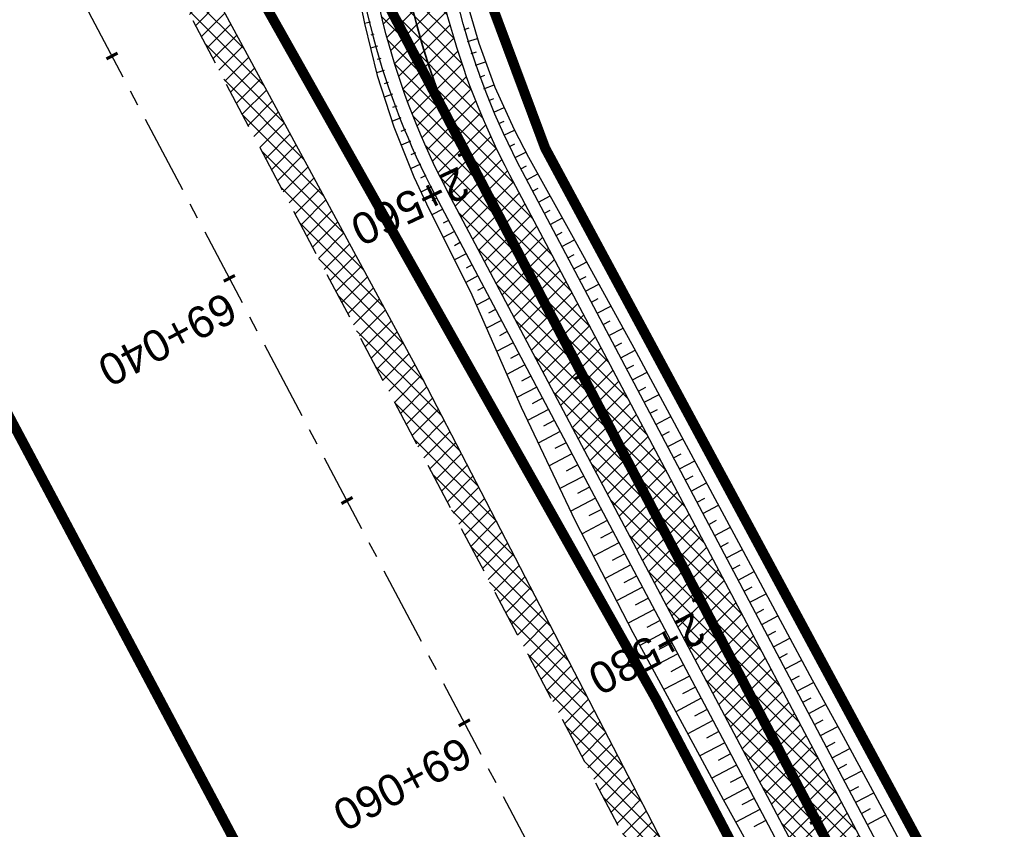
# Model space of a CAD drawing. Header units: metres. Extents: x 7529682 to 7533751, y 5721195 to 5727842.
# Tile 71 of 179: x 7530892 to 7530931, y 5725512 to 5725544. Entities that reach past the tile are written whole.
import ezdxf

# ---------------------------------------------------------------- set-up
doc = ezdxf.new("R2010")
doc.units = ezdxf.units.M
for name, pattern in [('817-dzialki-09-05-04$0$HIDDEN', [0.375, 0.25, -0.125]), ('ACAD_ISO05W100', [33, 24, -3, 0, -3, 0, -3]), ('CENTER', [50.8, 31.75, -6.35, 6.35, -6.35]), ('CENTER2', [28.575, 19.05, -3.175, 3.175, -3.175]), ('HIDDEN', [9.525, 6.35, -3.175])]:
    doc.linetypes.add(name, pattern=pattern)
for name, color, linetype in [('C-DROGI-SYTUACJA', 7, 'Continuous'), ('C-DROGI-SYTUACJA-ETYKIETY', 7, 'Continuous'), ('D-hatch-pobocza', 131, 'Continuous'), ('D-pobocza', 60, 'Continuous'), ('D-rowy', 160, 'Continuous'), ('D-skarpa', 2, 'Continuous'), ('D-skarpa-kreskowanie', 2, 'Continuous')]:
    doc.layers.add(name, color=color, linetype=linetype)
for name, color, linetype, lineweight, true_color in [('D-ewidencja-numery', 7, 'Continuous', 50, 0x40ff00), ('D-hatch-ciag-pieszo-rowerowy', 7, 'Continuous', 13, 0xff9f80), ('D-LR-etap-III', 7, '817-dzialki-09-05-04$0$HIDDEN', 50, 0x00008f)]:
    doc.layers.add(name, color=color, linetype=linetype, lineweight=lineweight, true_color=true_color)
for name, color, linetype, lineweight in [('D-krawędzie', 3, 'Continuous', 30), ('D-obrzeża', 2, 'Continuous', 30), ('D-oś', 10, 'CENTER', 30), ('D-pas-drogowy', 7, 'ACAD_ISO05W100', 50)]:
    doc.layers.add(name, color=color, linetype=linetype, lineweight=lineweight)
doc.layers.add('poprzeczki', color=7, linetype='Continuous', true_color=0x0000c7)
doc.styles.get("Standard").update_dxf_attribs({"font": 'arial.ttf'})
pattern_1 = [(45, (0, 0), (-0.33675960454, 0.33675960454), []), (135, (0, 0), (-0.33675960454, -0.33675960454), [])]

# ---------------------------------------------------------------- blocks, each defined once
blk = doc.blocks.new('AeccTickLine')
at = {"color": 0, "linetype": 'ByBlock', "lineweight": -2}
blk.add_line((0, 1), (0, -1), dxfattribs=at)

msp = doc.modelspace()

# ---------------------------------------------------------------- hatches: boundary and pattern name
at = {"layer": 'D-hatch-ciag-pieszo-rowerowy'}
h = msp.add_hatch(dxfattribs=at)
h.set_pattern_fill('ANSI37', color=256, scale=0.15, style=0)
h.set_pattern_definition(pattern_1)
h.paths.add_polyline_path([(7530908.012, 5725550.564), (7530907.843, 5725555.506, 0.112773), (7530906.702, 5725559.812), (7530903.597, 5725565.724, -0.119345), (7530903.024, 5725568.007), (7530902.99, 5725572.112), (7530902.831, 5725572.036), (7530899.665, 5725570.523), (7530904.4, 5725561.506, -0.112773), (7530906.681, 5725552.894), (7530906.773, 5725550.234, 0.113466), (7530910.233, 5725537.244), (7530924.386, 5725510.469), (7530927.177, 5725505.157), (7530928.436, 5725505.448), (7530925.491, 5725511.052), (7530911.472, 5725537.574, -0.113466)])
h.paths.add_polyline_path([(7530906.773, 5725550.234), (7530906.681, 5725552.894, 0.112773), (7530904.4, 5725561.506), (7530899.665, 5725570.523), (7530898.537, 5725569.984), (7530903.161, 5725561.178, -0.112773), (7530905.442, 5725552.566), (7530905.533, 5725549.904, 0.113466), (7530908.993, 5725536.913), (7530923.28, 5725509.886), (7530925.918, 5725504.866), (7530927.177, 5725505.157), (7530924.386, 5725510.469), (7530910.233, 5725537.244, -0.113466)])
at = {"layer": 'D-hatch-pobocza'}
h = msp.add_hatch(dxfattribs=at)
h.set_pattern_fill('ANSI37', color=256, scale=0.15, style=0)
h.set_pattern_definition(pattern_1)
h.paths.add_polyline_path([(7531057.01, 5725246.72), (7531044.19, 5725271.11), (7531030.97, 5725296.42), (7531019.37, 5725318.31), (7531007.54, 5725340.71), (7530994.47, 5725365.47), (7530982.58, 5725387.65), (7530971.81, 5725408.22), (7530959.96, 5725430.76), (7530944.54, 5725460.14), (7530935.92, 5725477.07), (7530923.1, 5725500.31), (7530908, 5725529.49), (7530889.658, 5725563.375), (7530889.586, 5725561.257), (7530918.172, 5725507.178), (7530950.163, 5725446.305), (7530993.419, 5725364.265), (7531022.766, 5725308.719), (7531053.81, 5725249.872), (7531081.166, 5725197.875), (7531103.902, 5725154.541), (7531128.123, 5725108.448), (7531149.321, 5725068.209), (7531151.44, 5725067.36), (7531152.004, 5725067.286), (7531141.2, 5725086.69), (7531129.87, 5725108.78), (7531118.46, 5725130.11), (7531107.39, 5725151.39), (7531095.36, 5725174.01), (7531083.61, 5725196.49), (7531071.56, 5725218.8)])

# ---------------------------------------------------------------- linework, layer by layer
at = {"layer": 'C-DROGI-SYTUACJA', "color": 10, "linetype": 'CENTER2', "lineweight": 35, "ltscale": 0.2}
msp.add_lwpolyline([(7530894.636, 5725580.102), (7530904.4, 5725561.506, -0.112773), (7530906.681, 5725552.894), (7530906.773, 5725550.234, 0.113466), (7530910.233, 5725537.244), (7530924.386, 5725510.469), (7530956.378, 5725449.593), (7530999.633, 5725367.556), (7531020.53, 5725328.004, 0.004067), (7531022.845, 5725323.708), (7531022.845, 5725323.708), (7531032.808, 5725305.571, -0.004228)], format="xyb", dxfattribs=at)
at = {"layer": 'D-ewidencja-numery', "color": 12, "ltscale": 15, "true_color": 0xc70000}
msp.add_lwpolyline([(7530900.952, 5725579.946), (7530904.81, 5725571.977), (7530903.682, 5725568.566), (7530908.901, 5725558.845), (7530910.252, 5725545.672), (7530912.873, 5725538.646), (7530945.278, 5725478.464), (7530959.692, 5725450.246), (7531002.827, 5725368.192), (7531044.704, 5725290.314), (7531064.099, 5725253.213), (7531083.01, 5725216.678), (7531113.013, 5725158.466), (7531137.364, 5725113.071), (7531150.831, 5725086.712), (7531159.746, 5725076.641), (7531166.31, 5725074.58), (7531172.29, 5725062.58)], dxfattribs=at)
at = {"layer": 'D-krawędzie', "linetype": 'HIDDEN', "ltscale": 0.3, "flags": 128}
msp.add_lwpolyline([(7530572.01, 5726166.06), (7530620.381, 5726072.761), (7530641.555, 5726032.008), (7530660.961, 5725995.07), (7530689.128, 5725941.54), (7530707.336, 5725907.032), (7530725.256, 5725873.093), (7530743.97, 5725837.654), (7530770.527, 5725787.119), (7530787.864, 5725754.267), (7530809.898, 5725712.542), (7530824.739, 5725684.389), (7530840.856, 5725653.693), (7530860.675, 5725616.154), (7530865.283, 5725607.394), (7530878.05, 5725583.08), (7530918.172, 5725507.178), (7530950.163, 5725446.305), (7530993.419, 5725364.265), (7531022.766, 5725308.719), (7531053.81, 5725249.872), (7531081.166, 5725197.875), (7531103.902, 5725154.541), (7531128.123, 5725108.448), (7531149.3, 5725068.25), (7531167.38, 5725033.767), (7531197.165, 5724976.988), (7531228.151, 5724918.034), (7531253.153, 5724870.491), (7531286.796, 5724806.654), (7531306.74, 5724768.665), (7531335.094, 5724714.652), (7531357.319, 5724672.439), (7531373.645, 5724641.454), (7531392.162, 5724605.999), (7531418.48, 5724555.853), (7531439.727, 5724515.582), (7531468.399, 5724461.077), (7531491.782, 5724416.528), (7531531.99, 5724339.833), (7531557.227, 5724291.659), (7531569.852, 5724267.577), (7531591.376, 5724226.548), (7531610.004, 5724191.103), (7531616.883, 5724177.999), (7531629.985, 5724153.025), (7531641.007, 5724132.022), (7531664.906, 5724087.617), (7531677.644, 5724064.786), (7531683.112, 5724054.988), (7531686.753, 5724048.18), (7531695.448, 5724031.697), (7531703.749, 5724015.917), (7531709.214, 5724005.514), (7531719.389, 5723986.147), (7531726.295, 5723973), (7531732.741, 5723960.736), (7531735.13, 5723956.19)], dxfattribs=at)
at = {"layer": 'D-LR-etap-III', "ltscale": 10, "flags": 128}
msp.add_lwpolyline([(7531750.474, 5723895.103, 0.4, 0.4, 0), (7531750.505, 5723895.13, 0.4, 0.4, 0), (7531682.71, 5724022.92, 0.4, 0.4, 0), (7531619.177, 5724147.204, 0.4, 0.4, 0), (7531592.309, 5724198.489, 0.4, 0.4, 0), (7531553.264, 5724272.919, 0.4, 0.4, 0), (7531504.02, 5724366.79, 0.4, 0.4, 0), (7531482.09, 5724407.62, 0.4, 0.4, 0), (7531412.35, 5724541.183, 0.4, 0.4, 0), (7531388.464, 5724586.93, 0.4, 0.4, 0), (7531345.12, 5724669.94, 0.4, 0.4, 0), (7531127.66, 5725081.67, 0.4, 0.4, 0), (7531059.253, 5725211.041, 0.4, 0.4, 0), (7531008.007, 5725307.954, 0.4, 0.4, 0), (7530964.182, 5725390.836, 0.4, 0.4, 0), (7530914.557, 5725484.684, 0.4, 0.4, 0), (7530865.243, 5725577.494, 0.4, 0.4, 0), (7530840.085, 5725624.059, 0.4, 0.4, 0), (7530802.56, 5725694.925, 0.4, 0.4, 0), (7530755.54, 5725787.51, 0.4, 0.4, 0), (7530708.718, 5725876.303, 0.4, 0.4, 0), (7530695.12, 5725902.09, 0.4, 0.4, 0), (7530642.914, 5726001.078, 0.4, 0.4, 0), (7530634.935, 5726016.147, 0.4, 0.4, 0), (7530610.82, 5726061.93, 0.4, 0.4, 0), (7530610.82, 5726061.93, 0.4, 0.4, 0), (7530607.21, 5726063.51, 0.4, 0.4, 0), (7530597.42, 5726080.68, 0.4, 0.4, 0), (7530591.16, 5726088.44, 0.4, 0.4, 0), (7530581.28, 5726107.21, 0.4, 0.4, 0), (7530571.29, 5726130.56, 0.4, 0.4, 0), (7530549.555, 5726171.527, 0.4, 0.4, 0), (7530531.014, 5726206.474, 0.4, 0.4, 0), (7530516.461, 5726236.017, 0.4, 0.4, 0), (7530500.799, 5726266.141, 0.4, 0.4, 0), (7530491.35, 5726283.94, 0.4, 0.4, 0), (7530482.4, 5726303.41, 0.4, 0.4, 0), (7530482.4, 5726303.41, 0.4, 0.4, 0), (7530450.41, 5726357.28, 0.4, 0.4, 0), (7530397.759, 5726458.5, 0.4, 0.4, 0), (7530334.708, 5726583.665, 0.4, 0.4, 0), (7530303.939, 5726645.168, 0.4, 0.4, 0), (7530300.51, 5726651.778, 0.4, 0.4, 0), (7530289.214, 5726671.967, 0.4, 0.4, 0), (7530281.54, 5726685.57, 0.4, 0.4, 0), (7530261.371, 5726724.163, 0.4, 0.4, 0), (7530254.03, 5726738.21, 0.4, 0.4, 0), (7530197.22, 5726845.06, 0.4, 0.4, 0), (7530194.71, 5726849.15, 0.4, 0.4, 0), (7530195.92, 5726850.75, 0.4, 0.4, 0), (7530170.547, 5726892.961, 0.4, 0.4, 0), (7530143.175, 5726945.066, 0.4, 0.4, 0), (7530105.06, 5727018.32, 0.4, 0.4, 0), (7530100.06, 5727027.16, 0.4, 0.4, 0), (7530062.319, 5727099.625, 0.4, 0.4, 0), (7530015.379, 5727189.42, 0.4, 0.4, 0), (7529983.208, 5727250.207, 0.4, 0.4, 0), (7529953.284, 5727306.747, 0.4, 0.4, 0), (7529900.671, 5727406.159, 0.4, 0.4, 0), (7529890.63, 5727425.131, 0.4, 0.4, 0), (7529875.155, 5727454.426, 0.4, 0.4, 0), (7529857.56, 5727487.787, 0.4, 0.4, 0), (7529835.194, 5727530.193, 0.4, 0.4, 0), (7529811.741, 5727574.662, 0.4, 0.4, 0), (7529792.102, 5727611.923, 0.4, 0.4, 0), (7529768.066, 5727657.47, 0.4, 0.4, 0), (7529755.211, 5727682.131, 0.4, 0.4, 0), (7529753.31, 5727681.13, 0.4, 0.4, 0), (7529739.21, 5727707.77, 0.4, 0.4, 0), (7529735.395, 5727711.252, 0.4, 0.4, 0), (7529725.42, 5727730.2, 0.4, 0.4, 0), (7529723.55, 5727729.88, 0.4, 0.4, 0), (7529695.567, 5727782.932, 0.4, 0.4, 0), (7529717.68, 5727794.024, 0.4, 0.4, 0), (7529736.275, 5727758.647, 0.4, 0.4, 0), (7529736.275, 5727758.647, 0.4, 0.4, 0), (7529744.511, 5727750.406, 0.4, 0.4, 0), (7529744.511, 5727750.406, 0.4, 0.4, 0), (7529750.283, 5727738.55, 0.4, 0.4, 0), (7529777.109, 5727687.569, 0.4, 0.4, 0), (7529796.515, 5727651.33, 0.4, 0.4, 0), (7529814.938, 5727616.793, 0.4, 0.4, 0), (7529839.007, 5727572.304, 0.4, 0.4, 0), (7529860.618, 5727532.509, 0.4, 0.4, 0), (7529882.349, 5727491.504, 0.4, 0.4, 0), (7529904.865, 5727449.096, 0.4, 0.4, 0), (7529920.747, 5727418.885, 0.4, 0.4, 0), (7529946.677, 5727368.547, 0.4, 0.4, 0), (7529972.025, 5727320.573, 0.4, 0.4, 0), (7529987.74, 5727290.153, 0.4, 0.4, 0), (7529996.497, 5727273.662, 0.4, 0.4, 0), (7530017.541, 5727234.203, 0.4, 0.4, 0), (7530033.054, 5727204.864, 0.4, 0.4, 0), (7530051.623, 5727170.223, 0.4, 0.4, 0), (7530069.277, 5727137.016, 0.4, 0.4, 0), (7530089.385, 5727097.534, 0.4, 0.4, 0), (7530109.713, 5727060.747, 0.4, 0.4, 0), (7530136.77, 5727011.64, 0.4, 0.4, 0), (7530162.447, 5726962.744, 0.4, 0.4, 0), (7530187.674, 5726916.992, 0.4, 0.4, 0), (7530207.821, 5726879.335, 0.4, 0.4, 0), (7530230.626, 5726834.519, 0.4, 0.4, 0), (7530262.288, 5726776.618, 0.4, 0.4, 0), (7530277.51, 5726760.213, 0.4, 0.4, 0), (7530286.037, 5726744.107, 0.4, 0.4, 0), (7530288.097, 5726735.884, 0.4, 0.4, 0), (7530290.394, 5726725.047, 0.4, 0.4, 0), (7530296.177, 5726713.583, 0.4, 0.4, 0), (7530302.726, 5726701.182, 0.4, 0.4, 0), (7530325.685, 5726657.466, 0.4, 0.4, 0), (7530343.244, 5726623.649, 0.4, 0.4, 0), (7530360.23, 5726591.747, 0.4, 0.4, 0), (7530383.209, 5726548.059, 0.4, 0.4, 0), (7530406.018, 5726503.606, 0.4, 0.4, 0), (7530427.465, 5726462.62, 0.4, 0.4, 0), (7530447.928, 5726424.388, 0.4, 0.4, 0), (7530471.127, 5726379.921, 0.4, 0.4, 0), (7530490.501, 5726343.033, 0.4, 0.4, 0), (7530509.499, 5726306.733, 0.4, 0.4, 0), (7530529.89, 5726267.244, 0.4, 0.4, 0), (7530543.852, 5726238.99, 0.4, 0.4, 0), (7530554.809, 5726218.944, 0.4, 0.4, 0), (7530559.027, 5726212.223, 0.4, 0.4, 0), (7530563.061, 5726206.41, 0.4, 0.4, 0), (7530566.934, 5726200.464, 0.4, 0.4, 0), (7530569.771, 5726194.902, 0.4, 0.4, 0), (7530571.473, 5726191.282, 0.4, 0.4, 0), (7530572.839, 5726188.025, 0.4, 0.4, 0), (7530575.295, 5726182.035, 0.4, 0.4, 0), (7530579.737, 5726173.306, 0.4, 0.4, 0), (7530583.3, 5726167.41, 0.4, 0.4, 0), (7530593.4, 5726163.33, 0.4, 0.4, 0), (7530598.618, 5726155.264, 0.4, 0.4, 0), (7530608.258, 5726140.497, 0.4, 0.4, 0), (7530603.27, 5726136.83, 0.4, 0.4, 0), (7530606.53, 5726131.84, 0.4, 0.4, 0), (7530604.239, 5726124.217, 0.4, 0.4, 0), (7530605.847, 5726121.63, 0.4, 0.4, 0), (7530608.972, 5726116.164, 0.4, 0.4, 0), (7530618.114, 5726097.791, 0.4, 0.4, 0), (7530651.213, 5726034.96, 0.4, 0.4, 0), (7530670.244, 5725998.611, 0.4, 0.4, 0), (7530698.075, 5725945.953, 0.4, 0.4, 0), (7530716.506, 5725911.305, 0.4, 0.4, 0), (7530735.223, 5725875.667, 0.4, 0.4, 0), (7530752.504, 5725842.155, 0.4, 0.4, 0), (7530778.311, 5725793.501, 0.4, 0.4, 0), (7530797.5, 5725756.382, 0.4, 0.4, 0), (7530812.519, 5725728.289, 0.4, 0.4, 0), (7530820.039, 5725713.16, 0.4, 0.4, 0), (7530822.422, 5725710.194, 0.4, 0.4, 0), (7530833.155, 5725688.801, 0.4, 0.4, 0), (7530849.629, 5725656.159, 0.4, 0.4, 0), (7530867.983, 5725621.964, 0.4, 0.4, 0), (7530872.63, 5725612.888, 0.4, 0.4, 0), (7530880.354, 5725597.595, 0.4, 0.4, 0), (7530883.839, 5725593.389, 0.4, 0.4, 0), (7530891.782, 5725587.763, 0.4, 0.4, 0), (7530895.039, 5725584.281, 0.4, 0.4, 0), (7530897.034, 5725580.941, 0.4, 0.4, 0), (7530900.952, 5725579.946, 0.4, 0.4, 0), (7530904.81, 5725571.977, 0.4, 0.4, 0), (7530903.682, 5725568.566, 0.4, 0.4, 0), (7530908.901, 5725558.845, 0.4, 0.4, 0), (7530910.252, 5725545.672, 0.4, 0.4, 0), (7530912.873, 5725538.646, 0.4, 0.4, 0), (7530945.278, 5725478.464, 0.4, 0.4, 0), (7530959.692, 5725450.246, 0.4, 0.4, 0), (7531002.827, 5725368.192, 0.4, 0.4, 0), (7531044.704, 5725290.314, 0.4, 0.4, 0), (7531064.099, 5725253.213, 0.4, 0.4, 0), (7531083.01, 5725216.678, 0.4, 0.4, 0), (7531113.013, 5725158.466, 0.4, 0.4, 0), (7531137.364, 5725113.071, 0.4, 0.4, 0), (7531150.831, 5725086.712, 0.4, 0.4, 0), (7531159.746, 5725076.641, 0.4, 0.4, 0), (7531166.31, 5725074.58, 0.4, 0.4, 0), (7531172.29, 5725062.58, 0.4, 0.4, 0), (7531170.59, 5725055.606, 0.4, 0.4, 0), (7531173.733, 5725044.081, 0.4, 0.4, 0), (7531215.342, 5724964.86, 0.4, 0.4, 0), (7531238.054, 5724921.685, 0.4, 0.4, 0), (7531262.39, 5724875.283, 0.4, 0.4, 0), (7531295.587, 5724811.266, 0.4, 0.4, 0), (7531348.488, 5724712.363, 0.4, 0.4, 0), (7531363.741, 5724682.684, 0.4, 0.4, 0), (7531366.987, 5724675.865, 0.4, 0.4, 0), (7531382.541, 5724646.111, 0.4, 0.4, 0), (7531401.299, 5724610.875, 0.4, 0.4, 0), (7531428.965, 5724558.862, 0.4, 0.4, 0), (7531449.111, 5724520.398, 0.4, 0.4, 0), (7531477.293, 5724465.831, 0.4, 0.4, 0), (7531500.996, 5724421.113, 0.4, 0.4, 0), (7531512.122, 5724400.549, 0.4, 0.4, 0), (7531513.782, 5724396.757, 0.4, 0.4, 0), (7531526.32, 5724379.39, 0.4, 0.4, 0), (7531566.784, 5724302.736, 0.4, 0.4, 0), (7531612.277, 5724225.61, 0.4, 0.4, 0), (7531620.493, 5724210.548, 0.4, 0.4, 0), (7531631.578, 5724196.258, 0.4, 0.4, 0), (7531653.484, 5724152.434, 0.4, 0.4, 0), (7531661.151, 5724128.494, 0.4, 0.4, 0), (7531673.881, 5724101.186, 0.4, 0.4, 0), (7531684.691, 5724081.184, 0.4, 0.4, 0), (7531699.212, 5724051.17, 0.4, 0.4, 0), (7531704.034, 5724040.584, 0.4, 0.4, 0), (7531704.034, 5724040.584, 0.4, 0.4, 0), (7531703.913, 5724037.17, 0.4, 0.4, 0), (7531736.42, 5723969.232, 0.4, 0.4, 0), (7531738.285, 5723967.699, 0.4, 0.4, 0), (7531742.181, 5723962.346, 0.4, 0.4, 0), (7531744.286, 5723958.616, 0.4, 0.4, 0), (7531755.393, 5723944.193, 0.4, 0.4, 0), (7531758.69, 5723936.76, 0.4, 0.4, 0), (7531780.08, 5723929.25, 0.4, 0.4, 0), (7531792.612, 5723906.338, 0.4, 0.4, 0), (7531792.612, 5723906.338, 0.4, 0.4, 0), (7531756.962, 5723883.055, 0.4, 0.4, 0), (7531750.46, 5723895.13, 0.4, 0.4, 0), (7531750.46, 5723895.13, 0, 0, 0)], format="xyseb", dxfattribs=at)
at = {"layer": 'D-obrzeża'}
for points in [[(7531033.909, 5725306.164), (7531023.945, 5725324.301, -0.004067), (7531021.63, 5725328.597), (7531000.738, 5725368.139), (7530957.484, 5725450.176), (7530925.491, 5725511.052), (7530911.472, 5725537.574, -0.113466), (7530908.012, 5725550.564), (7530907.843, 5725555.506, 0.112773), (7530906.702, 5725559.812), (7530903.597, 5725565.724, -0.119345), (7530903.024, 5725568.007), (7530902.99, 5725572.112)], [(7530898.537, 5725569.984), (7530903.161, 5725561.178, -0.112773), (7530905.442, 5725552.566), (7530905.533, 5725549.904, 0.113466), (7530908.993, 5725536.913), (7530923.28, 5725509.886), (7530955.272, 5725449.011), (7530998.527, 5725366.973), (7531019.429, 5725327.411, 0.004067), (7531021.744, 5725323.115), (7531031.707, 5725304.978, -0.004228)]]:
    msp.add_lwpolyline(points, format="xyb", dxfattribs=at)
at = {"layer": 'D-oś', "ltscale": 0.1}
msp.add_lwpolyline([(7531164.28, 5725032.142), (7531146.202, 5725066.622), (7531125.026, 5725106.818), (7531100.803, 5725152.914), (7531078.067, 5725196.247), (7531050.713, 5725248.241), (7531019.672, 5725307.084), (7530990.323, 5725362.632), (7530947.066, 5725444.675), (7530915.075, 5725505.546), (7530874.954, 5725581.449)], dxfattribs=at)
at = {"layer": 'D-pas-drogowy', "ltscale": 0.2, "flags": 128}
msp.add_lwpolyline([(7531633.019, 5724182.834, 0.4, 0.4, 0), (7531617.559, 5724211.608, 0.4, 0.4, 0), (7531566.784, 5724302.736, 0.4, 0.4, 0), (7531538.419, 5724356.47, 0.4, 0.4, 0), (7531526.32, 5724379.39, 0.4, 0.4, 0), (7531516.102, 5724393.607, 0.4, 0.4, 0.001485), (7531513.78, 5724396.838, 0.4, 0.4, 0), (7531501.87, 5724413.41, 0.4, 0.4, 0), (7531474.926, 5724464.508, 0.4, 0.4, 0), (7531446.2, 5724518.992, 0.4, 0.4, 0), (7531424.962, 5724559.262, 0.4, 0.4, 0), (7531398.444, 5724609.566, 0.4, 0.4, 0), (7531379.647, 5724645.216, 0.4, 0.4, 0), (7531365.23, 5724672.56, 0.4, 0.4, 0), (7531341.306, 5724717.915, 0.4, 0.4, 0), (7531312.9, 5724771.789, 0.4, 0.4, 0), (7531292.591, 5724810.307, 0.4, 0.4, 0), (7531259.392, 5724873.271, 0.4, 0.4, 0), (7531233.74, 5724921.923, 0.4, 0.4, 0), (7531203.073, 5724980.092, 0.4, 0.4, 0), (7531173.471, 5725036.225, 0.4, 0.4, 0), (7531168.27, 5725046.09, 0.4, 0.4, 0), (7531172.29, 5725062.58, 0.4, 0.4, 0), (7531166.31, 5725074.58, 0.4, 0.4, 0), (7531150.32, 5725079.6, 0.4, 0.4, 0), (7531141.5, 5725096.43, 0.4, 0.4, 0), (7531109.312, 5725157.814, 0.4, 0.4, 0), (7531086.641, 5725201.048, 0.4, 0.4, 0), (7531059.198, 5725253.384, 0.4, 0.4, 0), (7531028.207, 5725312.489, 0.4, 0.4, 0), (7530999.105, 5725367.99, 0.4, 0.4, 0), (7530956.248, 5725449.725, 0.4, 0.4, 0), (7530924.398, 5725510.464, 0.4, 0.4, 0), (7530897.51, 5725561.74, 0.4, 0.4, 0), (7530894.46, 5725566.14, 0.4, 0.4, 0), (7530892.16, 5725570.49, 0.4, 0.4, 0), (7530869.363, 5725613.307, 0.4, 0.4, 0), (7530861.694, 5725627.705, 0.4, 0.4, 0), (7530852.74, 5725644.52, 0.4, 0.4, 0), (7530831.51, 5725684.2, 0.4, 0.4, 0), (7530811.13, 5725722.52, 0.4, 0.4, 0), (7530792.348, 5725757.941, 0.4, 0.4, 0), (7530768.03, 5725803.8, 0.4, 0.4, 0), (7530748.769, 5725840.179, 0.4, 0.4, 0), (7530727.7, 5725879.97, 0.4, 0.4, 0), (7530712.098, 5725909.545, 0.4, 0.4, 0), (7530693.644, 5725944.645, 0.4, 0.4, 0), (7530665.702, 5725997.539, 0.4, 0.4, 0), (7530641.76, 5726042.88, 0.4, 0.4, 0), (7530616.5, 5726091.48, 0.4, 0.4, 0), (7530604.628, 5726114.32, 0.4, 0.4, -0.007763), (7530602.5, 5726118.43, 0.4, 0.4, 0), (7530603.992, 5726123.395, 0.4, 0.4, 0), (7530606.53, 5726131.84, 0.4, 0.4, 0), (7530603.27, 5726136.83, 0.4, 0.4, 0), (7530593.776, 5726151.369, 0.4, 0.4, 0), (7530590.203, 5726156.84, 0.4, 0.4, 0), (7530583.3, 5726167.41, 0.4, 0.4, 0), (7530580.578, 5726170.428, 0.4, 0.4, 0), (7530575.85, 5726175.67, 0.4, 0.4, 0), (7530569.01, 5726186.66, 0.4, 0.4, 0), (7530562.555, 5726199.189, 0.4, 0.4, 0), (7530555.67, 5726211.39, 0.4, 0.4, 0), (7530548.29, 5726224.23, 0.4, 0.4, 0), (7530540.58, 5726237.71, 0.4, 0.4, 0), (7530532.68, 5726252.65, 0.4, 0.4, 0), (7530524.06, 5726269.35, 0.4, 0.4, 0), (7530502.82, 5726309.91, 0.4, 0.4, 0), (7530488.83, 5726336.63, 0.4, 0.4, 0), (7530466.03, 5726380.16, 0.4, 0.4, 0), (7530438.47, 5726432.77, 0.4, 0.4, 0), (7530424.53, 5726459.09, 0.4, 0.4, 0), (7530401.63, 5726502.97, 0.4, 0.4, 0), (7530383.38, 5726538.06, 0.4, 0.4, 0), (7530353.97, 5726593.52, 0.4, 0.4, 0), (7530338.47, 5726622.74, 0.4, 0.4, 0), (7530322.01, 5726653.88, 0.4, 0.4, 0), (7530297.54, 5726700.33, 0.4, 0.4, 0), (7530287.38, 5726719.6, 0.4, 0.4, 0), (7530285.95, 5726722.316, 0.4, 0.4, 0), (7530280.26, 5726733.12, 0.4, 0.4, 0), (7530266.73, 5726758.74, 0.4, 0.4, 0), (7530260.42, 5726770.47, 0.4, 0.4, 0), (7530253.25, 5726783.82, 0.4, 0.4, 0), (7530244.95, 5726799.33, 0.4, 0.4, 0), (7530239.39, 5726808.49, 0.4, 0.4, 0), (7530238.29, 5726807.9, 0.4, 0.4, 0), (7530218.11, 5726850.67, 0.4, 0.4, 0), (7530175.907, 5726928.168, 0.4, 0.4, 0), (7530096.68, 5727076.15, 0.4, 0.4, 0), (7530094.68, 5727079.89, 0.4, 0.4, 0), (7530064.597, 5727135.523, 0.4, 0.4, 0), (7530046.731, 5727168.892, 0.4, 0.4, 0), (7530025.803, 5727208.461, 0.4, 0.4, 0), (7530012.847, 5727232.979, 0.4, 0.4, 0), (7529994.15, 5727268.45, 0.4, 0.4, 0), (7529981.671, 5727291.93, 0.4, 0.4, 0), (7529949.89, 5727351.73, 0.4, 0.4, 0), (7529924.75, 5727399.03, 0.4, 0.4, 0), (7529915.516, 5727417.1, 0.4, 0.4, 0), (7529885.83, 5727475.19, 0.4, 0.4, 0), (7529862.56, 5727519.97, 0.4, 0.4, 0), (7529852.985, 5727538.191, 0.4, 0.4, 0), (7529836.513, 5727569.511, 0.4, 0.4, 0), (7529815.369, 5727609.141, 0.4, 0.4, 0), (7529792.795, 5727651.247, 0.4, 0.4, 0), (7529774.199, 5727685.858, 0.4, 0.4, 0), (7529746.966, 5727736.059, 0.4, 0.4, 0), (7529733.92, 5727757.62, 0.4, 0.4, 0), (7529708.607, 5727806.389, 0.4, 0.4, 0), (7529688.492, 5727796.345, 0.4, 0.4, 0), (7529723.55, 5727729.88, 0.4, 0.4, 0), (7529725.42, 5727730.2, 0.4, 0.4, 0), (7529735.38, 5727711.28, 0.4, 0.4, 0), (7529739.21, 5727707.77, 0.4, 0.4, 0), (7529753.31, 5727681.13, 0.4, 0.4, 0), (7529755.178, 5727682.114, 0.4, 0.4, 0), (7529792.102, 5727611.923, 0.4, 0.4, 0), (7529811.741, 5727574.662, 0.4, 0.4, 0), (7529835.194, 5727530.193, 0.4, 0.4, 0), (7529857.56, 5727487.787, 0.4, 0.4, 0), (7529875.155, 5727454.426, 0.4, 0.4, 0), (7529890.63, 5727425.131, 0.4, 0.4, 0), (7529900.671, 5727406.159, 0.4, 0.4, 0), (7529953.284, 5727306.747, 0.4, 0.4, 0), (7529983.208, 5727250.207, 0.4, 0.4, 0), (7530015.379, 5727189.42, 0.4, 0.4, 0), (7530062.319, 5727099.625, 0.4, 0.4, 0), (7530100.06, 5727027.16, 0.4, 0.4, 0), (7530105.06, 5727018.32, 0.4, 0.4, 0), (7530143.175, 5726945.066, 0.4, 0.4, 0), (7530170.547, 5726892.961, 0.4, 0.4, 0), (7530195.92, 5726850.75, 0.4, 0.4, 0), (7530194.71, 5726849.15, 0.4, 0.4, 0), (7530197.22, 5726845.06, 0.4, 0.4, 0), (7530254.03, 5726738.21, 0.4, 0.4, 0), (7530261.371, 5726724.163, 0.4, 0.4, 0), (7530281.54, 5726685.57, 0.4, 0.4, 0), (7530289.214, 5726671.967, 0.4, 0.4, 0), (7530300.51, 5726651.778, 0.4, 0.4, 0), (7530303.939, 5726645.168, 0.4, 0.4, 0), (7530334.708, 5726583.665, 0.4, 0.4, 0), (7530397.759, 5726458.5, 0.4, 0.4, 0), (7530450.41, 5726357.28, 0.4, 0.4, 0), (7530482.4, 5726303.41, 0.4, 0.4, 0), (7530483.688, 5726301.003, 0.4, 0.4, 0), (7530491.35, 5726283.94, 0.4, 0.4, 0), (7530512.67, 5726243.78, 0.4, 0.4, 0), (7530529.43, 5726209.46, 0.4, 0.4, 0), (7530571.29, 5726130.56, 0.4, 0.4, 0), (7530581.28, 5726107.21, 0.4, 0.4, 0), (7530591.16, 5726088.44, 0.4, 0.4, 0), (7530597.42, 5726080.68, 0.4, 0.4, 0), (7530607.21, 5726063.51, 0.4, 0.4, 0), (7530610.82, 5726061.93, 0.4, 0.4, 0), (7530634.935, 5726016.147, 0.4, 0.4, 0), (7530642.914, 5726001.078, 0.4, 0.4, 0), (7530695.12, 5725902.09, 0.4, 0.4, 0), (7530708.718, 5725876.303, 0.4, 0.4, 0), (7530755.54, 5725787.51, 0.4, 0.4, 0), (7530802.56, 5725694.925, 0.4, 0.4, 0), (7530840.085, 5725624.059, 0.4, 0.4, 0), (7530865.243, 5725577.494, 0.4, 0.4, 0), (7530914.557, 5725484.684, 0.4, 0.4, 0), (7530964.182, 5725390.836, 0.4, 0.4, 0), (7531008.007, 5725307.954, 0.4, 0.4, 0), (7531059.253, 5725211.041, 0.4, 0.4, 0), (7531127.66, 5725081.67, 0.4, 0.4, 0), (7531345.12, 5724669.94, 0.4, 0.4, 0), (7531388.464, 5724586.93, 0.4, 0.4, 0), (7531412.35, 5724541.183, 0.4, 0.4, 0), (7531482.09, 5724407.62, 0.4, 0.4, 0), (7531504.02, 5724366.79, 0.4, 0.4, 0), (7531519.374, 5724337.52, 0.4, 0.4, 0), (7531563.749, 5724252.932, 0.4, 0.4, 0), (7531602.175, 5724179.681, 0.4, 0.4, 0), (7531619.177, 5724147.204, 0.4, 0.4, 0), (7531625.038, 5724135.635, 0.4, 0.4, 0), (7531656.796, 5724073.316, 0.4, 0.4, 0), (7531675.12, 5724037.36, 0.4, 0.4, 0), (7531682.71, 5724022.92, 0.4, 0.4, 0), (7531705.565, 5723979.811, 0.4, 0.4, 0), (7531736.606, 5723921.262, 0.4, 0.4, 0), (7531750.46, 5723895.13, 0.4, 0.4, 0), (7531740.77, 5723886.56, 0.4, 0.4, 0), (7531732.86, 5723885, 0.4, 0.4, 0), (7531722.18, 5723887.77, 0.4, 0.4, 0), (7531729.87, 5723862.17, 0.4, 0.4, 0), (7531742.92, 5723861.93, 0.4, 0.4, 0), (7531763.71, 5723859.52, 0.4, 0.4, 0), (7531768.42, 5723854.12, 0.4, 0.4, 0), (7531787.42, 5723817.97, 0.4, 0.4, 0), (7531795.57, 5723809.82, 0.4, 0.4, 0), (7531816.347, 5723819.85, 0.4, 0.4, 0), (7531816.347, 5723819.85, 0.4, 0.4, 0), (7531805.06, 5723843.23, 0.4, 0.4, 0), (7531803.61, 5723886.23, 0.4, 0.4, 0), (7531803.61, 5723886.23, 0.4, 0.4, 0), (7531780.08, 5723929.25, 0.4, 0.4, 0), (7531758.69, 5723936.76, 0.4, 0.4, 0), (7531749.359, 5723946.412, 0.4, 0.4, 0), (7531742.71, 5723953.29, 0.4, 0.4, 0), (7531735.177, 5723967.878, 0.4, 0.4, 0), (7531722.37, 5723992.68, 0.4, 0.4, 0), (7531705.042, 5724030.886, 0.4, 0.4, 0), (7531699.47, 5724043.17, 0.4, 0.4, 0), (7531692.69, 5724058.11, 0.4, 0.4, 0), (7531679.672, 5724084.017, 0.4, 0.4, 0), (7531674.55, 5724094.21, 0.4, 0.4, 0), (7531666.633, 5724114.003, 0.4, 0.4, 0), (7531649, 5724153.82, 0.4, 0.4, 0), (7531641.49, 5724149.34, 0.4, 0.4, 0), (7531626.04, 5724179.34, 0.4, 0.4, 0), (7531633.03, 5724182.84, 0, 0, 0)], format="xyseb", dxfattribs=at)
at = {"layer": 'D-pobocza'}
for points in [[(7530898.085, 5725569.768), (7530902.718, 5725560.945, -0.112773), (7530904.942, 5725552.549), (7530905.038, 5725549.771, 0.113466), (7530908.497, 5725536.781), (7530922.837, 5725509.653), (7530954.83, 5725448.778), (7530998.085, 5725366.74), (7531018.989, 5725327.174, 0.004067), (7531021.304, 5725322.878), (7531031.267, 5725304.741, -0.004228)], [(7531034.349, 5725306.401), (7531024.385, 5725324.538, -0.004067), (7531022.07, 5725328.834), (7531001.18, 5725368.373), (7530957.927, 5725450.408), (7530925.934, 5725511.285), (7530911.968, 5725537.706, -0.113466), (7530908.508, 5725550.696), (7530908.342, 5725555.523, 0.112773), (7530907.145, 5725560.044), (7530903.027, 5725567.886)]]:
    msp.add_lwpolyline(points, format="xyb", dxfattribs=at)
msp.add_lwpolyline([(7531149.321, 5725068.209), (7531151.44, 5725067.36), (7531152.004, 5725067.286), (7531141.2, 5725086.69), (7531129.87, 5725108.78), (7531118.46, 5725130.11), (7531107.39, 5725151.39), (7531095.36, 5725174.01), (7531083.61, 5725196.49), (7531071.56, 5725218.8), (7531057.01, 5725246.72), (7531044.19, 5725271.11), (7531030.97, 5725296.42), (7531019.37, 5725318.31), (7531007.54, 5725340.71), (7530994.47, 5725365.47), (7530982.58, 5725387.65), (7530971.81, 5725408.22), (7530959.96, 5725430.76), (7530944.54, 5725460.14), (7530935.92, 5725477.07), (7530923.1, 5725500.31), (7530908, 5725529.49), (7530889.658, 5725563.375)], dxfattribs=at)
at = {"layer": 'D-rowy', "linetype": 'HIDDEN', "ltscale": 0.1, "const_width": 0.4, "flags": 128}
msp.add_lwpolyline([(7530920.683, 5725510.248), (7530917.293, 5725516.714), (7530901.841, 5725544.15), (7530894.681, 5725556.571)], dxfattribs=at)
at = {"layer": 'D-skarpa', "linetype": 'Continuous'}
msp.add_lwpolyline([(7530898.035, 5725569.744), (7530899.991, 5725566.123), (7530902.827, 5725560.68), (7530903.548, 5725559.144), (7530904.177, 5725557.433), (7530904.587, 5725555.657), (7530904.786, 5725553.848), (7530904.817, 5725552.83), (7530904.831, 5725550.167), (7530904.838, 5725549.937), (7530904.978, 5725547.812), (7530905.262, 5725545.699), (7530905.687, 5725543.61), (7530906.194, 5725541.534), (7530906.848, 5725539.496), (7530907.648, 5725537.506), (7530908.263, 5725536.203), (7530909.906, 5725532.933), (7530911.917, 5725528.34), (7530914.071, 5725523.824), (7530916.36, 5725519.378), (7530918.748, 5725514.985), (7530919.957, 5725512.741), (7530921.925, 5725509.168, -0.019339)], format="xyb", dxfattribs=at)
msp.add_lwpolyline([(7530909.719, 5725544.603), (7530910.235, 5725542.821), (7530910.874, 5725541.08), (7530911.638, 5725539.392), (7530912.212, 5725538.29), (7530913.989, 5725535.091), (7530916.401, 5725530.711), (7530921.135, 5725521.902), (7530923.495, 5725517.494), (7530924.717, 5725515.257), (7530925.889, 5725513.104), (7530926.658, 5725511.67), (7530928.249, 5725508.689)], dxfattribs=at)
at = {"layer": 'D-skarpa-kreskowanie', "linetype": 'Continuous'}
for p, q in [((7530905.929, 5725543.662, 107.911), (7530905.689, 5725543.603, 107.747)), ((7530909.645, 5725543.372, 108.042), (7530909.843, 5725543.429, 107.904)), ((7530906.064, 5725543.181, 107.911), (7530905.936, 5725543.147, 107.823)), ((7530909.781, 5725542.89, 108.042), (7530910.179, 5725543.014, 107.764)), ((7530906.2, 5725542.7, 107.912), (7530905.928, 5725542.624, 107.723)), ((7530906.336, 5725542.219, 107.912), (7530906.192, 5725542.176, 107.812)), ((7530909.935, 5725542.415, 108.042), (7530910.135, 5725542.481, 107.902)), ((7530910.103, 5725541.944, 108.042), (7530910.505, 5725542.085, 107.758)), ((7530906.471, 5725541.737, 107.912), (7530906.168, 5725541.642, 107.7)), ((7530910.27, 5725541.473, 108.043), (7530910.473, 5725541.548, 107.899)), ((7530906.632, 5725541.264, 107.912), (7530906.473, 5725541.211, 107.801)), ((7530910.438, 5725541.002, 108.043), (7530910.844, 5725541.16, 107.752)), ((7530906.799, 5725540.793, 107.912), (7530906.469, 5725540.677, 107.679)), ((7530910.631, 5725540.541, 108.043), (7530910.836, 5725540.625, 107.895)), ((7530906.967, 5725540.322, 107.912), (7530906.795, 5725540.259, 107.79)), ((7530910.829, 5725540.082, 108.043), (7530911.245, 5725540.261, 107.741)), ((7530907.134, 5725539.851, 107.913), (7530906.778, 5725539.714, 107.658)), ((7530911.028, 5725539.623, 108.043), (7530911.238, 5725539.718, 107.89)), ((7530907.319, 5725539.386, 107.913), (7530907.135, 5725539.312, 107.781)), ((7530911.228, 5725539.165, 108.043), (7530911.652, 5725539.366, 107.731)), ((7530907.517, 5725538.927, 107.913), (7530907.14, 5725538.768, 107.64)), ((7530911.451, 5725538.718, 108.044), (7530911.665, 5725538.824, 107.884)), ((7530907.716, 5725538.468, 107.913), (7530907.523, 5725538.383, 107.772)), ((7530911.675, 5725538.27, 108.044), (7530912.106, 5725538.494, 107.72)), ((7530907.914, 5725538.01, 107.913), (7530907.518, 5725537.828, 107.623)), ((7530911.904, 5725537.826, 108.044), (7530912.123, 5725537.942, 107.879)), ((7530908.121, 5725537.554, 107.914), (7530907.918, 5725537.457, 107.764)), ((7530912.138, 5725537.384, 108.044), (7530912.584, 5725537.62, 107.707)), ((7530908.345, 5725537.107, 107.914), (7530907.933, 5725536.902, 107.607)), ((7530912.371, 5725536.942, 108.044), (7530912.599, 5725537.062, 107.873)), ((7530912.605, 5725536.5, 108.045), (7530913.07, 5725536.746, 107.694)), ((7530908.568, 5725536.66, 107.914), (7530908.359, 5725536.552, 107.757)), ((7530908.797, 5725536.215, 107.914), (7530908.37, 5725535.99, 107.593)), ((7530912.839, 5725536.058, 108.045), (7530913.076, 5725536.183, 107.866)), ((7530909.03, 5725535.773, 107.914), (7530908.813, 5725535.658, 107.75)), ((7530913.072, 5725535.616, 108.045), (7530913.556, 5725535.871, 107.681)), ((7530909.264, 5725535.331, 107.914), (7530908.819, 5725535.096, 107.579)), ((7530913.306, 5725535.174, 108.045), (7530913.552, 5725535.304, 107.86)), ((7530909.498, 5725534.889, 107.915), (7530909.271, 5725534.769, 107.743)), ((7530913.54, 5725534.732, 108.045), (7530914.041, 5725534.997, 107.668)), ((7530909.731, 5725534.447, 107.915), (7530909.268, 5725534.202, 107.566)), ((7530913.773, 5725534.29, 108.045), (7530914.028, 5725534.424, 107.854)), ((7530909.965, 5725534.005, 107.915), (7530909.729, 5725533.88, 107.737)), ((7530914.007, 5725533.848, 108.046), (7530914.523, 5725534.12, 107.656)), ((7530910.199, 5725533.563, 107.915), (7530909.717, 5725533.309, 107.552)), ((7530914.241, 5725533.406, 108.046), (7530914.503, 5725533.544, 107.848)), ((7530914.474, 5725532.964, 108.046), (7530915.006, 5725533.244, 107.645)), ((7530910.432, 5725533.121, 107.915), (7530910.185, 5725532.99, 107.729)), ((7530910.666, 5725532.679, 107.915), (7530910.139, 5725532.401, 107.518)), ((7530914.708, 5725532.522, 108.046), (7530914.978, 5725532.664, 107.843)), ((7530910.9, 5725532.237, 107.916), (7530910.62, 5725532.089, 107.705)), ((7530914.942, 5725532.079, 108.046), (7530915.488, 5725532.368, 107.634)), ((7530911.133, 5725531.795, 107.916), (7530910.541, 5725531.482, 107.469)), ((7530915.175, 5725531.637, 108.047), (7530915.452, 5725531.784, 107.838)), ((7530911.367, 5725531.353, 107.916), (7530911.055, 5725531.188, 107.681)), ((7530915.409, 5725531.195, 108.047), (7530915.971, 5725531.492, 107.623)), ((7530911.601, 5725530.911, 107.916), (7530910.943, 5725530.563, 107.421)), ((7530915.643, 5725530.753, 108.047), (7530915.927, 5725530.904, 107.832)), ((7530911.834, 5725530.469, 107.916), (7530911.489, 5725530.286, 107.656)), ((7530915.876, 5725530.311, 108.047), (7530916.452, 5725530.616, 107.613)), ((7530912.068, 5725530.027, 107.917), (7530911.346, 5725529.645, 107.372)), ((7530916.11, 5725529.869, 108.047), (7530916.4, 5725530.022, 107.829)), ((7530916.344, 5725529.427, 108.047), (7530916.926, 5725529.735, 107.609)), ((7530912.302, 5725529.585, 107.917), (7530911.924, 5725529.385, 107.632)), ((7530912.535, 5725529.143, 107.917), (7530911.748, 5725528.726, 107.323)), ((7530916.577, 5725528.985, 108.048), (7530916.87, 5725529.14, 107.827)), ((7530916.811, 5725528.543, 108.048), (7530917.399, 5725528.854, 107.604)), ((7530912.769, 5725528.701, 107.917), (7530912.36, 5725528.484, 107.609)), ((7530913.003, 5725528.259, 107.917), (7530912.167, 5725527.817, 107.287)), ((7530917.045, 5725528.101, 108.048), (7530917.34, 5725528.257, 107.825)), ((7530913.236, 5725527.816, 107.917), (7530912.809, 5725527.591, 107.595)), ((7530917.278, 5725527.659, 108.048), (7530917.873, 5725527.973, 107.6)), ((7530913.47, 5725527.374, 107.918), (7530912.597, 5725526.913, 107.26)), ((7530917.512, 5725527.217, 108.048), (7530917.811, 5725527.375, 107.823)), ((7530913.704, 5725526.932, 107.918), (7530913.258, 5725526.697, 107.582)), ((7530917.746, 5725526.775, 108.049), (7530918.346, 5725527.092, 107.596)), ((7530913.937, 5725526.49, 107.918), (7530913.028, 5725526.01, 107.233)), ((7530917.979, 5725526.333, 108.049), (7530918.281, 5725526.492, 107.821)), ((7530918.213, 5725525.891, 108.049), (7530918.82, 5725526.211, 107.592)), ((7530914.171, 5725526.048, 107.918), (7530913.707, 5725525.803, 107.569)), ((7530914.405, 5725525.606, 107.918), (7530913.459, 5725525.107, 107.206)), ((7530918.447, 5725525.449, 108.049), (7530918.751, 5725525.61, 107.819)), ((7530918.68, 5725525.007, 108.049), (7530919.293, 5725525.331, 107.587)), ((7530914.638, 5725525.164, 107.919), (7530914.157, 5725524.91, 107.555)), ((7530914.872, 5725524.722, 107.919), (7530913.89, 5725524.203, 107.179)), ((7530918.914, 5725524.565, 108.049), (7530919.222, 5725524.727, 107.817)), ((7530915.106, 5725524.28, 107.919), (7530914.607, 5725524.017, 107.543)), ((7530919.148, 5725524.123, 108.05), (7530919.766, 5725524.45, 107.583)), ((7530915.339, 5725523.838, 107.919), (7530914.337, 5725523.308, 107.163)), ((7530919.381, 5725523.681, 108.05), (7530919.692, 5725523.845, 107.815)), ((7530915.573, 5725523.396, 107.919), (7530915.069, 5725523.13, 107.539)), ((7530919.615, 5725523.239, 108.05), (7530920.24, 5725523.569, 107.579)), ((7530915.807, 5725522.954, 107.919), (7530914.794, 5725522.419, 107.156)), ((7530919.849, 5725522.797, 108.05), (7530920.163, 5725522.963, 107.813)), ((7530920.082, 5725522.355, 108.05), (7530920.713, 5725522.688, 107.575)), ((7530916.04, 5725522.512, 107.92), (7530915.532, 5725522.243, 107.536)), ((7530916.274, 5725522.07, 107.92), (7530915.252, 5725521.53, 107.149)), ((7530920.316, 5725521.912, 108.05), (7530920.633, 5725522.08, 107.811)), ((7530920.55, 5725521.47, 108.051), (7530921.187, 5725521.807, 107.57)), ((7530916.508, 5725521.628, 107.92), (7530915.994, 5725521.357, 107.533)), ((7530916.741, 5725521.186, 107.92), (7530915.71, 5725520.641, 107.142)), ((7530920.783, 5725521.028, 108.051), (7530921.103, 5725521.197, 107.81)), ((7530916.975, 5725520.744, 107.92), (7530916.457, 5725520.47, 107.53)), ((7530921.017, 5725520.586, 108.051), (7530921.658, 5725520.925, 107.567)), ((7530917.209, 5725520.302, 107.92), (7530916.167, 5725519.751, 107.135)), ((7530921.251, 5725520.144, 108.051), (7530921.572, 5725520.314, 107.809)), ((7530917.442, 5725519.86, 107.921), (7530916.92, 5725519.584, 107.527)), ((7530921.484, 5725519.702, 108.051), (7530922.13, 5725520.044, 107.564)), ((7530917.676, 5725519.418, 107.921), (7530916.637, 5725518.868, 107.137)), ((7530921.718, 5725519.26, 108.052), (7530922.042, 5725519.432, 107.807)), ((7530921.952, 5725518.818, 108.052), (7530922.602, 5725519.162, 107.561)), ((7530917.91, 5725518.976, 107.921), (7530917.393, 5725518.702, 107.531)), ((7530918.143, 5725518.534, 107.921), (7530917.114, 5725517.99, 107.145)), ((7530922.185, 5725518.376, 108.052), (7530922.512, 5725518.549, 107.806)), ((7530922.419, 5725517.934, 108.052), (7530923.074, 5725518.28, 107.558)), ((7530918.377, 5725518.092, 107.921), (7530917.865, 5725517.821, 107.535)), ((7530918.61, 5725517.65, 107.922), (7530917.592, 5725517.111, 107.154)), ((7530922.653, 5725517.492, 108.052), (7530922.981, 5725517.666, 107.805)), ((7530918.844, 5725517.207, 107.922), (7530918.338, 5725516.94, 107.54)), ((7530922.886, 5725517.05, 108.052), (7530923.546, 5725517.399, 107.555)), ((7530919.078, 5725516.765, 107.922), (7530918.07, 5725516.233, 107.162)), ((7530923.12, 5725516.608, 108.053), (7530923.453, 5725516.784, 107.801)), ((7530919.311, 5725516.323, 107.922), (7530918.81, 5725516.058, 107.544)), ((7530923.354, 5725516.166, 108.053), (7530924.026, 5725516.521, 107.546)), ((7530919.545, 5725515.881, 107.922), (7530918.548, 5725515.354, 107.17)), ((7530923.587, 5725515.724, 108.053), (7530923.926, 5725515.903, 107.797)), ((7530923.821, 5725515.282, 108.053), (7530924.505, 5725515.644, 107.537)), ((7530919.779, 5725515.439, 107.922), (7530919.282, 5725515.177, 107.548)), ((7530920.012, 5725514.997, 107.923), (7530919.023, 5725514.474, 107.177)), ((7530924.055, 5725514.84, 108.053), (7530924.4, 5725515.022, 107.793)), ((7530924.288, 5725514.398, 108.05), (7530924.984, 5725514.766, 107.526)), ((7530920.246, 5725514.555, 107.923), (7530919.753, 5725514.295, 107.551)), ((7530920.48, 5725514.113, 107.923), (7530919.497, 5725513.594, 107.182)), ((7530924.522, 5725513.956, 108.048), (7530924.873, 5725514.141, 107.783)), ((7530920.713, 5725513.671, 107.923), (7530920.224, 5725513.412, 107.554)), ((7530924.756, 5725513.514, 108.045), (7530925.462, 5725513.887, 107.512)), ((7530920.947, 5725513.229, 107.923), (7530919.972, 5725512.714, 107.188)), ((7530924.989, 5725513.072, 108.042), (7530925.345, 5725513.26, 107.774)), ((7530925.223, 5725512.63, 108.04), (7530925.94, 5725513.009, 107.499)), ((7530921.181, 5725512.787, 107.92), (7530920.697, 5725512.531, 107.556)), ((7530921.414, 5725512.345, 107.918), (7530920.454, 5725511.838, 107.194)), ((7530925.457, 5725512.188, 108.037), (7530925.816, 5725512.378, 107.765)), ((7530925.69, 5725511.745, 108.034), (7530926.413, 5725512.127, 107.489)), ((7530921.648, 5725511.903, 107.915), (7530921.172, 5725511.651, 107.556))]:
    msp.add_line(p, q, dxfattribs=at)

# ---------------------------------------------------------------- block references
at = {"layer": 'C-DROGI-SYTUACJA-ETYKIETY', "color": 2, "linetype": 'Continuous', "lineweight": 60, "xscale": 0.25, "yscale": 0.25, "zscale": 0.25, "rotation": 297.860774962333}
for p in [(7530895.641, 5725542.313), (7530900.314, 5725533.472), (7530904.987, 5725524.631), (7530909.66, 5725515.79)]:
    msp.add_blockref('AeccTickLine', p, dxfattribs=at)
at = {"layer": 'poprzeczki', "color": 2, "linetype": 'Continuous', "lineweight": 60, "xscale": 0.25, "yscale": 0.25, "zscale": 0.25}
for p, rotation in [((7530909.632, 5725538.444), 295.2978522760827), ((7530914.279, 5725529.589), 297.8607749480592), ((7530918.952, 5725520.748), 297.8607749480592), ((7530923.625, 5725511.907), 297.8607749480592)]:
    msp.add_blockref('AeccTickLine', p, dxfattribs=dict(at, rotation=rotation))

# ---------------------------------------------------------------- texts
at = {"layer": 'C-DROGI-SYTUACJA-ETYKIETY', "color": 2}
for s, rotation, p in [('2+560', 205.2979, (7530909.453, 5725537.944)), ('69+040', 207.8608, (7530900.158, 5725532.965)), ('2+580', 207.8608, (7530918.796, 5725520.241)), ('69+060', 207.8608, (7530909.504, 5725515.284))]:
    msp.add_text(s, height=1.25, rotation=rotation, dxfattribs=at).set_placement(p)

doc.saveas('drawing.dxf')
